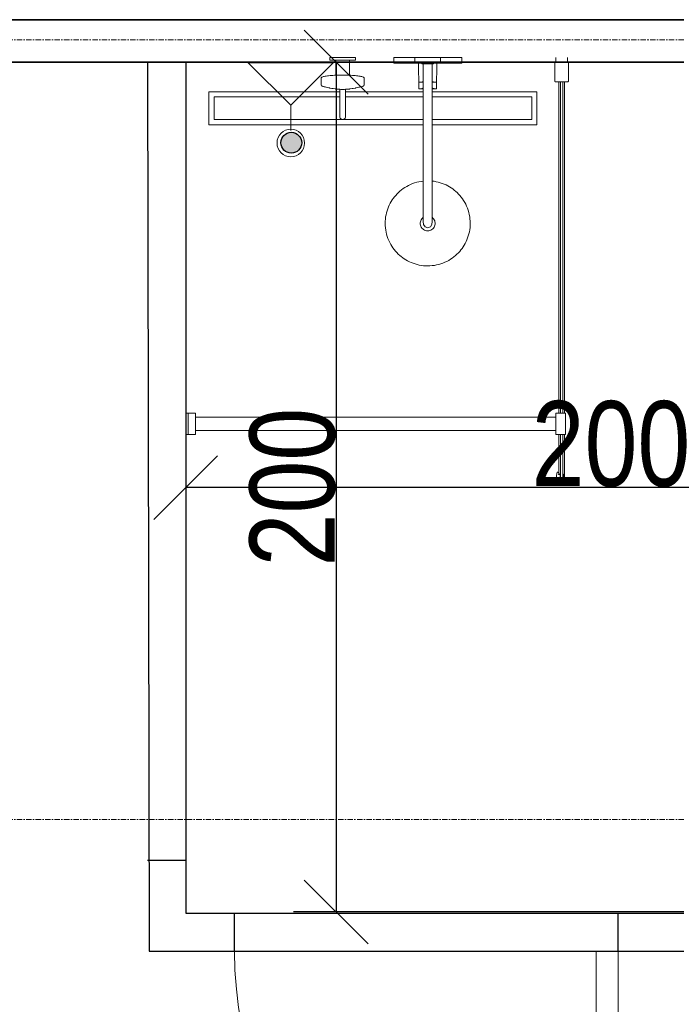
# Model space of a CAD drawing. Header units: millimetres. Extents: x -57350 to 14871, y -25411 to 16830.
# Tile 61 of 66: x -7654 to -6110, y -2827 to -512. Entities that reach past the tile are written whole.
import ezdxf
from ezdxf.lldxf.tags import DXFTag

# ---------------------------------------------------------------- set-up
doc = ezdxf.new("R2010")
doc.units = ezdxf.units.MM
doc.linetypes.add('Linia siatki', pattern=[22.225, 12.7, -3.175, 3.175, -3.175])
for name, color, linetype, lineweight in [('A-ANNO-DIMS', 7, 'Continuous', 5), ('A-DETL-GENF', 7, 'Continuous', 5), ('A-DOOR', 7, 'Continuous', 5), ('A-WALL', 7, 'Continuous', 5), ('IS_Odbiorniki', 7, 'SOLID', 18), ('P-SANR-FIXT', 7, 'Continuous', 5), ('S-GRID', 7, 'Continuous', 5)]:
    doc.layers.add(name, color=color, linetype=linetype, lineweight=lineweight)
doc.styles.add('Arial_2', font='arial.ttf', dxfattribs={"width": 0.8, "height": 200})
tags = doc.linetypes.add('SOLID', pattern=[10, 10, 0]).pattern_tags.tags
tags[6:7] = [DXFTag(74, 4), DXFTag(75, 0), DXFTag(340, '0'), DXFTag(46, 0.0), DXFTag(50, 0.0), DXFTag(44, 0.0), DXFTag(45, 0.0)]
tags[4:5] = [DXFTag(74, 4), DXFTag(75, 0), DXFTag(340, '0'), DXFTag(46, 0.0), DXFTag(50, 0.0), DXFTag(44, 0.0), DXFTag(45, 0.0)]
doc.dimstyles.new('REVIT_standard', dxfattribs={"dimscale": 304.8, "dimtxt": 204.05188, "dimasz": 0.492126, "dimexe": 0.328084, "dimexo": 0.0625, "dimgap": 0, "dimtad": 1, "dimdec": 0, "dimlfac": 0.1, "dimzin": 0, "dimdsep": 46, "dimtxsty": 'Arial_2', "dimblk1": 'OBLIQUE', "dimblk2": 'OBLIQUE', "dimsah": 1, "dimcen": 0.09, "dimazin": 0, "dimtfac": 1, "dimtdec": 4, "dimtix": 1, "dimtmove": 0, "dimatfit": 3, "dimfxl": 0.328084, "dimfxlon": 1, "dimtvp": 1, "dimtolj": 1, "dimtzin": 0, "dimarcsym": 2})

# ---------------------------------------------------------------- blocks, each defined once
blk = doc.blocks.new('Sanitary_Showers_Roca_T-500-Pack-Basic-Thermostatic - T-500 Pack Basic Thermostatic-822852-Rzut Parteru')
at = {"layer": 'A-DETL-GENF'}
for p, q in [((63, 0), (-4.7, 0)), ((-4.7, 0), (-4.7, -13)), ((85.3, 0), (63, 0)), ((155.3, 0), (85.3, 0)), ((-123.6, -0.1), (-154.7, -0.1)), ((-154.7, -0.1), (-154.7, -6.1)), ((-154.7, -6.1), (-140.7, -6.1)), ((-140.7, -6.1), (-140.7, -41.5)), ((-140.7, -6.1), (-108.7, -6.1)), ((-94.7, -0.1), (-123.6, -0.1)), ((-108.7, -41.5), (-108.7, -6.1)), ((-108.7, -6.1), (-94.7, -6.1)), ((-94.7, -6.1), (-94.7, -0.1)), ((-4.7, -13), (53.8, -13)), ((45.3, -0.1), (45.3, -12.1)), ((45.3, -12.1), (105.3, -12.1)), ((53.8, -13), (54, -29.1)), ((53.8, -13), (61.3, -13)), ((61.3, -12.1), (61.3, -14.6)), ((61.3, -14.6), (89.3, -14.6)), ((65, -14.6), (65, -73.3)), ((89.3, -12.1), (75.3, -12.1)), ((85.6, -73.3), (85.6, -14.6)), ((89.3, -14.6), (89.3, -12.1)), ((96.8, -13), (89.3, -13)), ((96.5, -29.1), (96.8, -13)), ((96.8, -13), (155.3, -13)), ((105.3, -12.1), (105.3, -0.1)), ((155.3, -13), (155.3, 0)), ((-172.8, -45.9), (-173.9, -46.4)), ((-171.4, -45.4), (-172.8, -45.9)), ((-169.8, -44.9), (-171.4, -45.4)), ((-167.8, -44.5), (-169.8, -44.9)), ((-165.6, -44), (-167.8, -44.5)), ((-163.2, -43.6), (-165.6, -44)), ((-160.5, -43.2), (-163.2, -43.6)), ((-157.6, -42.8), (-160.5, -43.2)), ((-154.4, -42.5), (-157.6, -42.8)), ((-151.1, -42.2), (-154.4, -42.5)), ((-147.7, -41.9), (-151.1, -42.2)), ((-144.1, -41.7), (-147.7, -41.9)), ((-140.7, -41.5), (-144.1, -41.7)), ((-134.3, -41.3), (-140.7, -41.5)), ((-127.9, -41.2), (-134.3, -41.3)), ((-121.5, -41.2), (-127.9, -41.2)), ((-115.1, -41.3), (-121.5, -41.2)), ((-108.7, -41.5), (-115.1, -41.3)), ((-105.4, -41.7), (-108.7, -41.5)), ((-101.8, -41.9), (-105.4, -41.7)), ((-98.3, -42.2), (-101.8, -41.9)), ((-95, -42.5), (-98.3, -42.2)), ((-91.9, -42.8), (-95, -42.5)), ((-89, -43.2), (-91.9, -42.8)), ((-86.3, -43.6), (-89, -43.2)), ((-83.8, -44), (-86.3, -43.6)), ((-81.6, -44.4), (-83.8, -44)), ((-79.7, -44.9), (-81.6, -44.4)), ((-78, -45.4), (-79.7, -44.9)), ((-76.6, -45.9), (-78, -45.4)), ((-75.5, -46.4), (-76.6, -45.9)), ((54, -29.1), (54, -31.8)), ((54, -31.8), (54.3, -52.5)), ((96.3, -52.5), (96.5, -31.8)), ((96.5, -31.8), (96.5, -29.1)), ((-174.7, -47), (-175.3, -48)), ((-175.3, -48), (-175.3, -65.1)), ((-175.3, -65.1), (-174.7, -66.2)), ((-173.9, -46.4), (-174.7, -47)), ((-174.7, -66.2), (-173.9, -66.7)), ((-173.9, -66.7), (-172.8, -67.2)), ((-172.8, -67.2), (-171.4, -67.7)), ((-171.4, -67.7), (-169.8, -68.2)), ((-169.8, -68.2), (-167.8, -68.7)), ((-167.8, -68.7), (-165.5, -69.1)), ((-165.5, -69.1), (-164, -69.6)), ((-85.4, -69.5), (-83.9, -69.1)), ((-83.9, -69.1), (-81.6, -68.6)), ((-81.6, -68.6), (-79.6, -68.2)), ((-79.6, -68.2), (-78, -67.7)), ((-78, -67.7), (-76.6, -67.2)), ((-76.6, -67.2), (-75.5, -66.7)), ((-74.8, -46.9), (-75.5, -46.4)), ((-75.5, -66.7), (-74.8, -66.1)), ((-74.1, -48), (-74.8, -46.9)), ((-74.8, -66.1), (-74.1, -65.1)), ((-74.1, -65.1), (-74.1, -48)), ((54.3, -52.5), (54.7, -73.3)), ((54.4, -57.9), (65, -57.9)), ((60.3, -57.9), (59.5, -57.9)), ((61.1, -57.8), (60.3, -57.9)), ((61.9, -57.6), (61.1, -57.8)), ((62.6, -57.4), (61.9, -57.6)), ((63.4, -57.2), (62.6, -57.4)), ((64.2, -57), (63.4, -57.2)), ((65, -56.7), (64.2, -57)), ((86.4, -56.9), (85.6, -56.7)), ((85.6, -57.9), (96.2, -57.9)), ((87.2, -57.2), (86.4, -56.9)), ((88, -57.4), (87.2, -57.2)), ((88.8, -57.6), (88, -57.4)), ((89.6, -57.8), (88.8, -57.6)), ((90.4, -57.9), (89.6, -57.8)), ((91.3, -57.9), (90.4, -57.9)), ((95.8, -73.3), (96.3, -52.5)), ((-164, -69.6), (-163.1, -69.8)), ((-163.1, -69.8), (-156.8, -71.3)), ((-156.8, -71.3), (-155.8, -71.5)), ((-155.8, -71.5), (-154.8, -71.7)), ((-154.8, -71.7), (-149.8, -72.7)), ((-149.8, -72.7), (-148.9, -72.8)), ((-148.9, -72.8), (-147.9, -73)), ((-147.9, -73), (-146.8, -73.1)), ((-146.8, -73.1), (-142.4, -73.8)), ((-142.4, -73.8), (-141.6, -73.9)), ((-141.6, -73.9), (-140.6, -74)), ((-140.6, -74), (-139.6, -74.1)), ((-139.6, -74.1), (-138.6, -74.2)), ((-138.6, -74.2), (-137.6, -74.3)), ((-137.6, -74.3), (-136.5, -74.3)), ((-136.5, -74.3), (-133.6, -74.6)), ((-133.6, -74.6), (-132.8, -74.6)), ((-132.8, -74.6), (-131.7, -74.7)), ((-131.7, -74.7), (-131.7, -80.5)), ((-131.7, -74.7), (-128.9, -74.8)), ((-131.7, -80.5), (-131.7, -86)), ((-131.7, -86), (-131.7, -88.8)), ((-131.7, -88.8), (-131.7, -91.8)), ((-131.7, -91.8), (-131.7, -96.5)), ((-128.9, -74.8), (-126.1, -74.9)), ((-126.1, -74.9), (-123.3, -74.9)), ((-123.3, -74.9), (-120.5, -74.8)), ((-120.5, -74.8), (-117.7, -74.7)), ((-117.7, -74.7), (-116.7, -74.6)), ((-117.7, -109.6), (-117.7, -74.7)), ((-116.7, -74.6), (-115.8, -74.6)), ((-115.8, -74.6), (-112.9, -74.3)), ((-112.9, -74.3), (-111.8, -74.3)), ((-111.8, -74.3), (-110.8, -74.2)), ((-110.8, -74.2), (-109.8, -74.1)), ((-109.8, -74.1), (-108.8, -74)), ((-108.8, -74), (-107.9, -73.9)), ((-107.9, -73.9), (-107, -73.7)), ((-107, -73.7), (-102.6, -73.1)), ((-102.6, -73.1), (-101.5, -73)), ((-101.5, -73), (-100.5, -72.8)), ((-100.5, -72.8), (-99.6, -72.7)), ((-99.6, -72.7), (-94.7, -71.7)), ((-94.7, -71.7), (-93.6, -71.5)), ((-93.6, -71.5), (-92.6, -71.3)), ((-92.6, -71.3), (-86.4, -69.8)), ((-86.4, -69.8), (-85.4, -69.5)), ((54.7, -73.3), (65, -73.3)), ((60.3, -73.2), (59.5, -73.3)), ((61.1, -73.1), (60.3, -73.2)), ((61.9, -73), (61.1, -73.1)), ((62.6, -72.8), (61.9, -73)), ((63.4, -72.6), (62.6, -72.8)), ((64.2, -72.3), (63.4, -72.6)), ((65, -72.1), (64.2, -72.3)), ((65, -73.3), (64.8, -290.3)), ((86.4, -72.3), (85.6, -72)), ((85.6, -290.3), (85.6, -73.3)), ((85.6, -73.3), (95.8, -73.3)), ((87.2, -72.5), (86.4, -72.3)), ((88, -72.7), (87.2, -72.5)), ((88.8, -72.9), (88, -72.7)), ((89.6, -73.1), (88.8, -72.9)), ((90.4, -73.2), (89.6, -73.1)), ((91.3, -73.3), (90.4, -73.2)), ((-131.7, -96.5), (-131.7, -101.5)), ((-131.7, -101.5), (-131.7, -116.3)), ((-117.7, -121.5), (-117.7, -109.6)), ((-131.7, -116.3), (-131.7, -138.6)), ((-131.7, -138.6), (-131.5, -139.9)), ((-117.8, -139.9), (-117.7, -138.6)), ((-117.7, -130.3), (-117.7, -121.5)), ((-117.7, -136.7), (-117.7, -130.3)), ((-117.7, -138.6), (-117.7, -136.7)), ((-131.5, -139.9), (-131.1, -141.1)), ((-131.1, -141.1), (-130.4, -142.3)), ((-130.4, -142.3), (-129.5, -143.4)), ((-129.5, -143.4), (-127.2, -144.9)), ((-127.2, -144.9), (-126, -145.3)), ((-126, -145.3), (-124.7, -145.5)), ((-124.7, -145.5), (-123.4, -145.3)), ((-123.4, -145.3), (-122.1, -144.9)), ((-122.1, -144.9), (-119.9, -143.3)), ((-119.9, -143.3), (-119, -142.3)), ((-119, -142.3), (-118.3, -141.1)), ((-118.3, -141.1), (-117.8, -139.9)), ((30.4, -300.4), (26, -302.8)), ((35, -298.2), (30.4, -300.4)), ((39.7, -296.3), (35, -298.2)), ((44.6, -294.6), (39.7, -296.3)), ((49.5, -293.1), (44.6, -294.6)), ((54.6, -291.9), (49.5, -293.1)), ((59.6, -291), (54.6, -291.9)), ((64.8, -290.3), (59.6, -291)), ((65, -290.3), (65, -385.5)), ((90.3, -290.9), (85.6, -290.3)), ((85.6, -385.5), (85.6, -290.3)), ((95.3, -291.8), (90.3, -290.9)), ((100.2, -292.9), (95.3, -291.8)), ((104.9, -294.3), (100.2, -292.9)), ((109.5, -295.8), (104.9, -294.3)), ((114, -297.6), (109.5, -295.8)), ((118.4, -299.5), (114, -297.6)), ((122.5, -301.6), (118.4, -299.5)), ((0, -324), (-2.9, -327.4)), ((3.1, -320.6), (0, -324)), ((6.4, -317.2), (3.1, -320.6)), ((10, -314.1), (6.4, -317.2)), ((13.7, -311), (10, -314.1)), ((17.6, -308.1), (13.7, -311)), ((21.7, -305.3), (17.6, -308.1)), ((26, -302.8), (21.7, -305.3)), ((126.6, -303.9), (122.5, -301.6)), ((130.4, -306.3), (126.6, -303.9)), ((134.1, -308.9), (130.4, -306.3)), ((137.6, -311.6), (134.1, -308.9)), ((141.1, -314.5), (137.6, -311.6)), ((144.5, -317.6), (141.1, -314.5)), ((147.8, -320.9), (144.5, -317.6)), ((151, -324.4), (147.8, -320.9)), ((-15, -346.7), (-16.9, -351)), ((-12.8, -342.5), (-15, -346.7)), ((-10.6, -338.5), (-12.8, -342.5)), ((-8.2, -334.6), (-10.6, -338.5)), ((-5.6, -331), (-8.2, -334.6)), ((-2.9, -327.4), (-5.6, -331)), ((154.1, -328.2), (151, -324.4)), ((157, -332.1), (154.1, -328.2)), ((159.7, -336.2), (157, -332.1)), ((162.3, -340.5), (159.7, -336.2)), ((164.7, -344.9), (162.3, -340.5)), ((166.8, -349.5), (164.7, -344.9)), ((-22.7, -369.8), (-23.6, -374.7)), ((-21.6, -364.9), (-22.7, -369.8)), ((-20.2, -360.1), (-21.6, -364.9)), ((-18.7, -355.5), (-20.2, -360.1)), ((-16.9, -351), (-18.7, -355.5)), ((168.8, -354.2), (166.8, -349.5)), ((170.5, -359.1), (168.8, -354.2)), ((171.9, -364), (170.5, -359.1)), ((173.1, -369), (171.9, -364)), ((174.1, -374.1), (173.1, -369)), ((-24.6, -384.8), (-24.7, -390)), ((-24.7, -390), (-24.6, -395.1)), ((-24.2, -379.7), (-24.6, -384.8)), ((-23.6, -374.7), (-24.2, -379.7)), ((58.2, -386.3), (57.8, -388.8)), ((57.8, -388.8), (57.9, -391.4)), ((57.9, -391.4), (58.3, -393.9)), ((58.9, -383.8), (58.2, -386.3)), ((59.9, -381.4), (58.9, -383.8)), ((61.3, -379.3), (59.9, -381.4)), ((63, -377.3), (61.3, -379.3)), ((65, -375.6), (63, -377.3)), ((65, -385.5), (65.3, -392.3)), ((65.3, -392.3), (69, -397.9)), ((81.6, -397.9), (85.3, -392.3)), ((85.3, -392.3), (85.6, -385.5)), ((87.6, -377.3), (85.6, -375.6)), ((89.3, -379.3), (87.6, -377.3)), ((90.7, -381.4), (89.3, -379.3)), ((91.7, -383.8), (90.7, -381.4)), ((92.4, -386.3), (91.7, -383.8)), ((92.3, -393.9), (92.7, -391.4)), ((92.8, -388.8), (92.4, -386.3)), ((92.7, -391.4), (92.8, -388.8)), ((174.7, -379.3), (174.1, -374.1)), ((175.1, -384.4), (174.7, -379.3)), ((175.3, -389.6), (175.1, -384.4)), ((175.2, -394.7), (175.3, -389.6)), ((-24.6, -395.1), (-24.2, -400.3)), ((-24.2, -400.3), (-23.5, -405.4)), ((-23.5, -405.4), (-22.5, -410.5)), ((-22.5, -410.5), (-21.3, -415.5)), ((-21.3, -415.5), (-19.9, -420.5)), ((58.3, -393.9), (59.1, -396.4)), ((59.1, -396.4), (60.3, -398.7)), ((60.3, -398.7), (61.7, -400.8)), ((61.7, -400.8), (63.5, -402.7)), ((63.5, -402.7), (65.5, -404.3)), ((65.5, -404.3), (67.8, -405.6)), ((67.8, -405.6), (70.2, -406.5)), ((69, -397.9), (75.3, -400.1)), ((70.2, -406.5), (72.7, -407.1)), ((72.7, -407.1), (75.3, -407.3)), ((75.3, -400.1), (81.6, -397.9)), ((75.3, -407.3), (77.9, -407.1)), ((77.9, -407.1), (80.4, -406.5)), ((80.4, -406.5), (82.8, -405.6)), ((82.8, -405.6), (85, -404.3)), ((85, -404.3), (87.1, -402.7)), ((87.1, -402.7), (88.8, -400.8)), ((88.8, -400.8), (90.3, -398.7)), ((90.3, -398.7), (91.5, -396.4)), ((91.5, -396.4), (92.3, -393.9)), ((170.8, -419.4), (172.1, -414.6)), ((172.1, -414.6), (173.3, -409.8)), ((173.3, -409.8), (174.2, -404.8)), ((174.2, -404.8), (174.8, -399.8)), ((174.8, -399.8), (175.2, -394.7)), ((-19.9, -420.5), (-18.2, -425.3)), ((-18.2, -425.3), (-16.2, -430)), ((-16.2, -430), (-14.1, -434.6)), ((-14.1, -434.6), (-11.7, -439.1)), ((-11.7, -439.1), (-9.1, -443.3)), ((161.1, -441), (163.4, -437)), ((163.4, -437), (165.5, -432.8)), ((165.5, -432.8), (167.5, -428.5)), ((167.5, -428.5), (169.2, -424)), ((169.2, -424), (170.8, -419.4)), ((-9.1, -443.3), (-6.4, -447.5)), ((-6.4, -447.5), (-3.5, -451.4)), ((-3.5, -451.4), (-0.4, -455.1)), ((-0.4, -455.1), (2.8, -458.6)), ((2.8, -458.6), (6.1, -461.9)), ((6.1, -461.9), (9.5, -465.1)), ((140.6, -465.5), (144.1, -462.3)), ((144.1, -462.3), (147.5, -459)), ((147.5, -459), (150.6, -455.6)), ((150.6, -455.6), (153.5, -452.1)), ((153.5, -452.1), (156.2, -448.5)), ((156.2, -448.5), (158.7, -444.9)), ((158.7, -444.9), (161.1, -441)), ((9.5, -465.1), (13, -468)), ((13, -468), (16.5, -470.7)), ((16.5, -470.7), (20.2, -473.2)), ((20.2, -473.2), (24, -475.6)), ((24, -475.6), (28, -477.9)), ((28, -477.9), (32.2, -480)), ((32.2, -480), (36.6, -482)), ((36.6, -482), (41, -483.7)), ((41, -483.7), (45.7, -485.3)), ((45.7, -485.3), (50.4, -486.6)), ((101.1, -486.4), (106, -484.9)), ((106, -484.9), (110.8, -483.2)), ((110.8, -483.2), (115.6, -481.3)), ((115.6, -481.3), (120.2, -479.1)), ((120.2, -479.1), (124.6, -476.8)), ((124.6, -476.8), (128.9, -474.2)), ((128.9, -474.2), (133, -471.4)), ((133, -471.4), (136.9, -468.5)), ((136.9, -468.5), (140.6, -465.5)), ((50.4, -486.6), (55.3, -487.7)), ((55.3, -487.7), (60.2, -488.6)), ((60.2, -488.6), (65.3, -489.3)), ((65.3, -489.3), (70.4, -489.6)), ((70.4, -489.6), (75.5, -489.8)), ((75.5, -489.8), (80.6, -489.6)), ((80.6, -489.6), (85.8, -489.2)), ((85.8, -489.2), (90.9, -488.5)), ((90.9, -488.5), (96, -487.6)), ((96, -487.6), (101.1, -486.4))]:
    blk.add_line(p, q, dxfattribs=at)
blk = doc.blocks.new('Plumbing_Drainage_Roca_IN-WALL-950-IN-DRAIN-CHANNEL-Installatio - IN-WALL 950 IN-DRAIN CHANNEL - Installation drainage kit-V29-Rzut Parteru')
at = {"layer": 'A-DETL-GENF'}
for p, q in [((-385.7, 39.3), (-385.7, -38.1)), ((-78, 39.3), (-385.7, 39.3)), ((-78, 39.3), (-385.7, 39.3)), ((-385.7, 39.3), (-385.7, -38.1)), ((-78, 27.3), (-373.4, 27.3)), ((-373.4, 27.3), (-373.4, -26)), ((118.7, 39.3), (-63.9, 39.3)), ((118.7, 39.3), (-63.9, 39.3)), ((118.7, 27.3), (-63.9, 27.3)), ((385.8, 39.3), (139.3, 39.3)), ((385.8, 39.3), (139.3, 39.3)), ((373.6, 27.3), (139.3, 27.3)), ((373.6, -26), (373.6, 27.3)), ((385.8, -38.1), (385.8, 39.3)), ((385.8, -38.1), (385.8, 39.3)), ((-385.7, -38.1), (118.6, -38.1)), ((-385.7, -38.1), (118.6, -38.1)), ((-373.4, -26), (118.7, -26)), ((139.3, -26), (373.6, -26)), ((139.3, -38.1), (385.8, -38.1)), ((139.3, -38.1), (385.8, -38.1))]:
    blk.add_line(p, q, dxfattribs=at)
blk = doc.blocks.new('Sanitary_Shower-screens_Shower-wall-Square_100_GB51SRWL10 _1_ - 1000 mm_ Chromed Profiles-830542-Rzut Parteru')
at = {"layer": 'P-SANR-FIXT', "color": 13, "true_color": 0xcb6b69}
for p, q in [((11, 898), (1, 898)), ((11, 899), (11, 898)), ((11, 898), (11, 870)), ((56.5, 900), (12, 900)), ((58, 869.5), (58, 898.5)), ((837, 890.5), (58, 890.5)), ((58, 890.5), (58, 877.5)), ((837, 887), (58, 887)), ((58, 887), (58, 881)), ((58, 881), (837, 881)), ((887, 893), (837, 893)), ((837, 893), (837, 870)), ((887, 870), (887, 893)), ((993.5, 890.5), (887, 890.5)), ((991.5, 887), (887, 887)), ((887, 881), (991.5, 881)), ((980, 888.6), (979.9, 887.1)), ((979.9, 887.1), (991.8, 888.3)), ((991.8, 879.7), (979.9, 880.9)), ((979.9, 880.9), (979.9, 879.8)), ((979.9, 879.8), (981.8, 879.6)), ((991.4, 889.5), (980, 888.6)), ((981.8, 879.6), (981.1, 876.9)), ((991.5, 881), (991.5, 887)), ((991.8, 888.3), (991.8, 879.7)), ((993, 880.1), (993, 888)), ((993.5, 877.5), (993.5, 890.5)), ((1, 870), (11, 870)), ((11, 870), (11, 869)), ((12, 868), (56.5, 868)), ((58, 877.5), (837, 877.5)), ((837, 870), (887, 870)), ((846.5, 870), (846.5, 23)), ((877.5, 23), (877.5, 870)), ((887, 877.5), (981.3, 877.5)), ((977.8, 872.6), (991.1, 871.2)), ((981.1, 876.9), (978.3, 877.2)), ((988.9, 876), (989.6, 878.9)), ((991.5, 875.7), (988.9, 876)), ((989.3, 877.5), (993.5, 877.5)), ((989.6, 878.9), (991.3, 878.6)), ((846.5, 23), (837, 23)), ((837, 23), (837, 0)), ((837, 0), (887, 0)), ((838, 6), (888, 6)), ((846.5, 23), (877.5, 23)), ((887, 23), (877.5, 23)), ((887, 0), (887, 23))]:
    blk.add_line(p, q, dxfattribs=at)
for centre, radius, start, end in [((12, 899), 1, 90, 180), ((56.5, 898.5), 1.5, 0, 90), ((991.5, 880.1), 1.52, 261.8239, 359.9691), ((991.5, 888), 1.51, 2.4505, 94.355), ((12, 869), 1, 180, 270), ((56.5, 869.5), 1.5, 270, 360), ((978, 874.9), 2.29, 83.0727, 263.758), ((991.3, 873.5), 2.28, 263.758, 84.1208)]:
    blk.add_arc(centre, radius, start, end, dxfattribs=at)
blk = doc.blocks.new('M_Jednoskrzydłowe płytowe - 90-1438569-RZUT PIĘTRA I')
at = {"layer": 'A-DOOR', "lineweight": 18}
for p, q in [((399, 50), (399, 950.2)), ((450, 950.2), (399, 950.2)), ((450, 50), (450, 950.2)), ((450, 50), (399, 50))]:
    blk.add_line(p, q, dxfattribs=at)
at = {"layer": 'A-DOOR'}
blk.add_arc((450, 50), 901.7, 93.2424, 180, dxfattribs=at)
blk = doc.blocks.new('_Oblique')
at = {"color": 0, "linetype": 'ByBlock', "lineweight": -2}
blk.add_line((-0.5, -0.5), (0.5, 0.5), dxfattribs=at)
blk = doc.blocks.new('*D437')
at = {"layer": 'A-ANNO-DIMS', "color": 0, "lineweight": -2, "transparency": 16777216}
for p, q in [((-7263.4, -631), (-7263.4, -1711.9)), ((-5263.4, -631), (-5263.4, -1711.9)), ((-5263.4, -1611.9), (-7263.4, -1611.9))]:
    blk.add_line(p, q, dxfattribs=at)
at = {"layer": 'Defpoints', "color": 0, "transparency": 16777216}
for p in [(-7263.4, -611.9), (-5263.4, -611.9), (-7263.4, -1611.9)]:
    blk.add_point(p, dxfattribs=at)
at = {"layer": 'A-ANNO-DIMS', "color": 0, "lineweight": -2, "transparency": 16777216, "xscale": 150, "yscale": 150, "zscale": 150, "rotation": 180}
blk.add_blockref('_Oblique', (-7263.4, -1611.9), dxfattribs=at)
at = {"layer": 'A-ANNO-DIMS', "color": 0, "lineweight": -2, "transparency": 16777216, "xscale": 150, "yscale": 150, "zscale": 150}
blk.add_blockref('_Oblique', (-5263.4, -1611.9), dxfattribs=at)
at = {"layer": 'A-ANNO-DIMS', "color": 0, "transparency": 16777216, "insert": (-6263.4, -1509.8), "char_height": 200, "attachment_point": 5, "style": 'Arial_2'}
blk.add_mtext('\\A1;200', dxfattribs=at)
blk = doc.blocks.new('*D438')
at = {"layer": 'A-ANNO-DIMS', "color": 0, "lineweight": -2, "transparency": 16777216}
for p, q in [((-5282.5, -611.9), (-7009.7, -611.9)), ((-6909.7, -611.9), (-6909.7, -2609.4)), ((-5282.5, -2609.4), (-7009.7, -2609.4))]:
    blk.add_line(p, q, dxfattribs=at)
at = {"layer": 'Defpoints', "color": 0, "transparency": 16777216}
for p in [(-5263.4, -611.9), (-6909.7, -2609.4), (-5263.4, -2609.4)]:
    blk.add_point(p, dxfattribs=at)
at = {"layer": 'A-ANNO-DIMS', "color": 0, "lineweight": -2, "transparency": 16777216, "xscale": 150, "yscale": 150, "zscale": 150}
for p, rotation in [((-6909.7, -611.9), 90), ((-6909.7, -2609.4), 270)]:
    blk.add_blockref('_Oblique', p, dxfattribs=dict(at, rotation=rotation))
at = {"layer": 'A-ANNO-DIMS', "color": 0, "transparency": 16777216, "insert": (-7011.8, -1610.7), "char_height": 200, "attachment_point": 5, "rotation": 90, "style": 'Arial_2'}
blk.add_mtext('\\A1;200', dxfattribs=at)

msp = doc.modelspace()

# ---------------------------------------------------------------- hatches: boundary and pattern name
at = {"true_color": 0xed1f24}
h = msp.add_hatch(color=240, dxfattribs=at)
h.dxf.hatch_style = 1
edge = h.paths.add_edge_path()
edge.add_arc((-7015.10728, -801.13927), 24.46739, 0, 360)

# ---------------------------------------------------------------- linework, layer by layer
for p, q in [((-7353.41602, -611.94538), (-7349.58391, -2701.94538)), ((-5263.41602, -611.94538), (-7263.41602, -611.94538)), ((-7263.41602, -611.94538), (-7263.41602, -2611.94538)), ((-7353.59938, -2487.74106), (-7263.41602, -2487.74106)), ((-7263.41602, -2611.94538), (-5263.41602, -2611.94538)), ((-7148.59999, -2701.94538), (-7148.59999, -2611.94538)), ((-6246.90853, -2701.94538), (-6246.90853, -2611.94538)), ((-7349.58391, -2701.94538), (-5263.41602, -2701.94538))]:
    msp.add_line(p, q)
at = {"color": 240, "true_color": 0xed1f24}
msp.add_circle((-7015.10728, -801.13927), 24.46739, dxfattribs=at)
at = {"layer": 'A-WALL', "lineweight": 35}
for p, q in [((-5263.41602, -511.94538), (-9523.41602, -511.94538)), ((-9313.41602, -611.94538), (-5263.41602, -611.94538))]:
    msp.add_line(p, q, dxfattribs=at)
at = {"layer": 'IS_Odbiorniki', "ltscale": 10}
for points in [[(-7116.34043, -613.57951), (-6916.34043, -613.57951), (-7016.34043, -712.66208), (-7116.34043, -613.57951)], [(-7016.34043, -712.66208), (-7016.34043, -772.11162)]]:
    msp.add_lwpolyline(points, dxfattribs=at)
msp.add_ellipse((-7016.34043, -801.83639), major_axis=(0, -32.35057), ratio=1, dxfattribs=at)
at = {"layer": 'S-GRID', "linetype": 'Linia siatki'}
for p, q in [((-55866.74056, -559.40745), (1287.74041, -559.40745)), ((-55866.74056, -2392.40745), (1287.74041, -2392.40745))]:
    msp.add_line(p, q, dxfattribs=at)

# ---------------------------------------------------------------- block references
at = {"layer": 'A-DETL-GENF'}
for name, p in [('Sanitary_Showers_Roca_T-500-Pack-Basic-Thermostatic - T-500 Pack Basic Thermostatic-822852-Rzut Parteru', (-6769.67302, -600.94538)), ('Plumbing_Drainage_Roca_IN-WALL-950-IN-DRAIN-CHANNEL-Installatio - IN-WALL 950 IN-DRAIN CHANNEL - Installation drainage kit-V29-Rzut Parteru', (-6823.41602, -720.94538))]:
    msp.add_blockref(name, p, dxfattribs=at)
at = {"layer": 'A-DOOR', "xscale": -1, "rotation": 180}
msp.add_blockref('M_Jednoskrzydłowe płytowe - 90-1438569-RZUT PIĘTRA I', (-6696.90853, -2651.94538), dxfattribs=at)
at = {"layer": 'P-SANR-FIXT', "color": 13, "true_color": 0xcb6b69, "rotation": 270.0000000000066}
msp.add_blockref('Sanitary_Shower-screens_Shower-wall-Square_100_GB51SRWL10 _1_ - 1000 mm_ Chromed Profiles-830542-Rzut Parteru', (-7263.41602, -599.94538), dxfattribs=at)

# ---------------------------------------------------------------- dimensions: what is measured, and where the dimension line sits
at = {"layer": 'A-ANNO-DIMS', "color": 250, "true_color": 0x303030}
dim = msp.add_linear_dim(base=(-6909.7017, -2609.40745), p1=(-5263.41602, -611.94538), p2=(-5263.41602, -2609.40745), angle=90, dimstyle='REVIT_standard', override={"dimpost": '<>', "dimfxl": 4050}, dxfattribs=at)
dim.commit()
dim.dimension.update_dxf_attribs({"geometry": '*D438', "text_midpoint": (-7011.8163, -1610.67642)})
dim = msp.add_linear_dim(base=(-7263.41602, -1611.94538), p1=(-5263.41602, -611.94538), p2=(-7263.41602, -611.94538), dimstyle='REVIT_standard', override={"dimpost": '<>', "dimfxl": 4050}, dxfattribs=at)
dim.commit()
dim.dimension.update_dxf_attribs({"geometry": '*D437', "text_midpoint": (-6263.41602, -1509.83078)})

doc.saveas('drawing.dxf')
